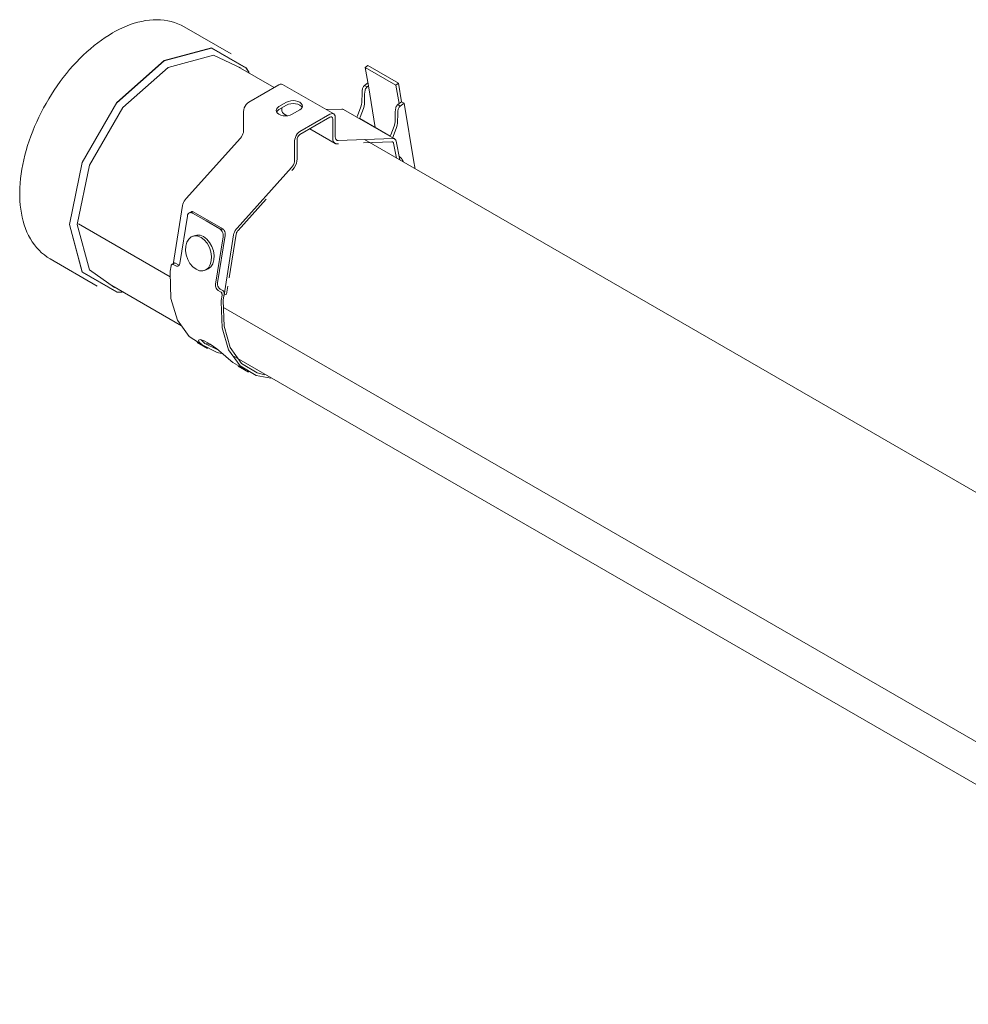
# Model space of a CAD drawing. Header units: millimetres. Extents: x 6125 to 10967, y 1457 to 6729.
# Tile 4 of 8: x 7513 to 7775, y 5316 to 5588. Entities that reach past the tile are written whole.
import ezdxf

# ---------------------------------------------------------------- set-up
doc = ezdxf.new("R2010")
doc.units = ezdxf.units.MM
doc.layers.add('E-LITE-EQPM', color=7, linetype='Continuous', lineweight=20)

# ---------------------------------------------------------------- blocks, each defined once
blk = doc.blocks.new('75750 - 75750 SCUBA Chrome wall lamp 20W-499335-00 Isometrico PDF')
at = {"layer": 'E-LITE-EQPM', "color": 251, "lineweight": 9, "true_color": 0x636466}
for p, q in [((2219.69, 5578.68), (2206.68, 5586.19)), ((2201.14, 5576.78), (2188.05, 5565.17)), ((2231.59, 5569.38), (2221.6, 5575.15)), ((2256.78, 5574.95), (2257.48, 5575.5)), ((2257.64, 5569.82), (2256.78, 5574.95)), ((2256.78, 5574.95), (2265.27, 5570.05)), ((2265.96, 5570.6), (2257.48, 5575.5)), ((2224.57, 5565.33), (2232.87, 5570.12)), ((2248.06, 5562.06), (2233.92, 5570.23)), ((2256.59, 5569.96), (2257.5, 5570.67)), ((2256.59, 5569.96), (2257.29, 5569.55)), ((2257.29, 5569.55), (2257.64, 5569.82)), ((2257.64, 5569.82), (2259.57, 5558.33)), ((2265.96, 5570.6), (2265.27, 5570.05)), ((2265.27, 5570.05), (2266.13, 5564.92)), ((2266.82, 5565.46), (2265.96, 5570.6)), ((2255.83, 5565.27), (2255.9, 5567.97)), ((2256.54, 5564.86), (2256.61, 5567.57)), ((2232.87, 5564.08), (2234.99, 5565.3)), ((2234.99, 5564.49), (2232.87, 5563.26)), ((2233.65, 5563.46), (2233.65, 5563.71)), ((2245.97, 5563.27), (2250.32, 5563.43)), ((2254.64, 5561.55), (2255.56, 5563.99)), ((2255.35, 5561.14), (2256.27, 5563.58)), ((2266.13, 5564.92), (2265.78, 5564.65)), ((2265.78, 5564.65), (2266.49, 5564.24)), ((2266.13, 5564.92), (2266.82, 5565.46)), ((2267.53, 5565.06), (2266.49, 5564.24)), ((2266.82, 5565.46), (2267.53, 5565.06)), ((2270.25, 5548.81), (2267.53, 5565.06)), ((2223.09, 5557.37), (2223.09, 5562.76)), ((2234.27, 5562.07), (2235.18, 5561.55)), ((2238.67, 5563.18), (2236.54, 5561.96)), ((2247.01, 5561.96), (2238.71, 5557.17)), ((2238.71, 5556.35), (2247.01, 5561.14)), ((2247.79, 5560.69), (2247.79, 5555.3)), ((2248.49, 5555.71), (2248.49, 5561.1)), ((2264.91, 5555.16), (2250.76, 5563.32)), ((2254.49, 5561.13), (2254.64, 5561.55)), ((2263.72, 5555.93), (2255.24, 5560.83)), ((2265.09, 5562.67), (2265.03, 5559.96)), ((2265.8, 5562.26), (2265.73, 5559.55)), ((2241.45, 5557.93), (2248.42, 5553.91)), ((2264.76, 5558.68), (2263.84, 5556.24)), ((2265.46, 5558.27), (2264.54, 5555.84)), ((2207.22, 5538.61), (2222.25, 5555.38)), ((2264.44, 5555.27), (2249.33, 5554.68)), ((2264.54, 5555.84), (2264.41, 5555.46)), ((2237.23, 5554.6), (2237.23, 5549.2)), ((2237.93, 5549.61), (2237.93, 5555)), ((2249.03, 5553.77), (2249.35, 5553.78)), ((2256.25, 5554.05), (2264.17, 5554.36)), ((2556.86, 5381.59), (2256.57, 5554.96)), ((2264.62, 5553.95), (2265.43, 5549.85)), ((2266.33, 5549.33), (2265.32, 5554.51)), ((2266.2, 5550.35), (2266.31, 5550.28)), ((2266.28, 5550.17), (2266.21, 5550.21)), ((2266.31, 5550.28), (2266.39, 5550.15)), ((2236.4, 5547.22), (2221.36, 5530.44)), ((2270.5, 5547.35), (2270.25, 5548.81)), ((2270.51, 5546.95), (2270.5, 5547.35)), ((2236.5, 5546.44), (2236.7, 5546.65)), ((2203.61, 5520.4), (2206.22, 5536.72)), ((2221.62, 5529.83), (2229.35, 5538.45)), ((2207.54, 5533.78), (2205.44, 5520.65)), ((2208.63, 5534.98), (2208.06, 5534.64)), ((2208.96, 5534.6), (2212.73, 5532.43)), ((2209.01, 5535.08), (2217.56, 5530.15)), ((2177.45, 5531.65), (2202.81, 5517.01)), ((2202.81, 5517.01), (2177.45, 5531.65)), ((2212.73, 5532.43), (2216.5, 5530.25)), ((2209.71, 5528.43), (2209.02, 5528.19)), ((2215.34, 5514.94), (2217.44, 5528.07)), ((2218.02, 5528.4), (2215.92, 5515.27)), ((2220.36, 5528.56), (2217.7, 5511.91)), ((2219.12, 5516.72), (2221.05, 5528.79)), ((2169.58, 5521.93), (2182.59, 5514.42)), ((2202.79, 5518.55), (2203.03, 5520.04)), ((2203.83, 5520.75), (2203.26, 5520.42)), ((2204.33, 5520.01), (2203.65, 5520.4)), ((2204.23, 5520.73), (2204.91, 5520.34)), ((2212.27, 5518.73), (2212.96, 5518.97)), ((2186.6, 5514.53), (2205.94, 5503.37)), ((2218.39, 5512.14), (2218.75, 5514.38)), ((2216.76, 5512.83), (2216.08, 5513.23)), ((2216.66, 5513.56), (2217.34, 5513.17)), ((2217.17, 5511.87), (2216.93, 5510.38)), ((2216.98, 5512.32), (2217.17, 5512.21)), ((2217.49, 5510.61), (2217.75, 5512.21)), ((2217.7, 5511.91), (2218.39, 5512.14)), ((2218.36, 5512.16), (2218.39, 5512.14)), ((2217.54, 5508.51), (2528.08, 5329.22)), ((2528.08, 5329.22), (2217.54, 5508.51)), ((2210.3, 5498.77), (2213.12, 5497.14)), ((2212.42, 5498.55), (2215.79, 5496.82)), ((2212.85, 5498.49), (2213.78, 5498.21)), ((2220.08, 5495.2), (2531.21, 5315.57)), ((2220.16, 5493.22), (2223.39, 5491.39)), ((2221.61, 5492.24), (2224.44, 5490.61))]:
    blk.add_line(p, q, dxfattribs=at)
for points in [[(2206.68, 5586.19, 0), (2205.82, 5586.65, 0), (2204.93, 5587.05, 0), (2204.01, 5587.39, 0), (2203.06, 5587.66, 0), (2202.1, 5587.88, 0), (2201.11, 5588.03, 0), (2200.11, 5588.12, 0), (2199.09, 5588.15, 0), (2198.06, 5588.13, 0), (2197.03, 5588.04, 0), (2195.98, 5587.9, 0), (2194.93, 5587.7, 0), (2193.87, 5587.45, 0), (2192.81, 5587.15, 0), (2191.75, 5586.79, 0), (2190.69, 5586.38, 0), (2189.63, 5585.92, 0), (2188.57, 5585.41, 0), (2187.51, 5584.86, 0), (2186.84, 5584.48, 0)], [(2169.58, 5521.93, 0), (2168.76, 5522.45, 0), (2167.96, 5523.02, 0), (2167.21, 5523.65, 0), (2166.5, 5524.33, 0), (2165.83, 5525.06, 0), (2165.2, 5525.84, 0), (2164.62, 5526.66, 0), (2164.09, 5527.52, 0), (2163.6, 5528.43, 0), (2163.15, 5529.37, 0), (2162.75, 5530.34, 0), (2162.4, 5531.35, 0), (2162.09, 5532.39, 0), (2161.82, 5533.46, 0), (2161.6, 5534.56, 0), (2161.42, 5535.69, 0), (2161.29, 5536.84, 0), (2161.2, 5538.01, 0), (2161.15, 5539.2, 0), (2161.14, 5540.42, 0), (2161.18, 5541.65, 0), (2161.26, 5542.9, 0), (2161.38, 5544.16, 0), (2161.54, 5545.44, 0), (2161.74, 5546.73, 0), (2161.98, 5548.03, 0), (2162.26, 5549.34, 0), (2162.57, 5550.65, 0), (2162.93, 5551.97, 0), (2163.33, 5553.29, 0), (2163.76, 5554.61, 0), (2164.22, 5555.93, 0), (2164.73, 5557.25, 0), (2165.26, 5558.56, 0), (2165.84, 5559.87, 0), (2166.44, 5561.16, 0), (2167.08, 5562.45, 0), (2167.74, 5563.72, 0), (2168.44, 5564.98, 0), (2169.17, 5566.22, 0), (2169.92, 5567.45, 0), (2170.7, 5568.66, 0), (2171.51, 5569.84, 0), (2172.34, 5571, 0), (2173.2, 5572.14, 0), (2174.08, 5573.25, 0), (2174.97, 5574.33, 0), (2175.89, 5575.38, 0), (2176.83, 5576.4, 0), (2177.78, 5577.38, 0), (2178.75, 5578.33, 0), (2179.74, 5579.25, 0), (2180.74, 5580.13, 0), (2181.75, 5580.97, 0), (2182.77, 5581.77, 0), (2183.8, 5582.52, 0), (2184.84, 5583.24, 0), (2185.89, 5583.91, 0), (2186.84, 5584.48, 0)], [(2201.14, 5576.85, 0), (2214.25, 5580.36, 0), (2223.86, 5574.82, 0), (2224.64, 5573.56, 0)], [(2224.55, 5573.59, 0), (2223.8, 5574.75, 0), (2214.22, 5580.29, 0), (2201.14, 5576.78, 0)], [(2222.43, 5574.77, 0), (2214.75, 5578.31, 0), (2202.19, 5574.94, 0)], [(2189.48, 5512.69, 0), (2188.02, 5512.75, 0), (2178.42, 5518.29, 0), (2174.9, 5531.41, 0), (2178.42, 5548.58, 0), (2188.02, 5565.21, 0), (2201.14, 5576.85, 0)], [(2202.19, 5574.94, 0), (2189.64, 5563.81, 0), (2180.44, 5547.89, 0), (2177.08, 5531.44, 0), (2180.44, 5518.88, 0), (2187.34, 5514.01, 0)], [(2232.87, 5570.12, 0), (2233.25, 5570.29, 0), (2233.61, 5570.32, 0), (2233.92, 5570.23, 0)], [(2255.9, 5567.97, 0), (2255.94, 5568.5, 0), (2256.03, 5569.06, 0)], [(2256.03, 5569.06, 0), (2256.09, 5569.26, 0), (2256.18, 5569.46, 0), (2256.3, 5569.65, 0), (2256.44, 5569.82, 0), (2256.59, 5569.96, 0)], [(2256.74, 5568.65, 0), (2256.8, 5568.85, 0), (2256.89, 5569.05, 0), (2257.01, 5569.24, 0), (2257.14, 5569.41, 0), (2257.29, 5569.55, 0)], [(2256.61, 5567.57, 0), (2256.65, 5568.1, 0), (2256.74, 5568.65, 0)], [(2223.09, 5562.76, 0), (2223.14, 5563.23, 0), (2223.28, 5563.73, 0), (2223.52, 5564.22, 0), (2223.83, 5564.67, 0), (2224.19, 5565.05, 0), (2224.57, 5565.33, 0)], [(2236.54, 5561.96, 0), (2236.01, 5561.72, 0), (2235.38, 5561.57, 0), (2234.71, 5561.52, 0), (2234.03, 5561.57, 0), (2233.41, 5561.72, 0), (2232.87, 5561.96, 0), (2232.45, 5562.27, 0), (2232.19, 5562.63, 0), (2232.11, 5563.02, 0), (2232.19, 5563.41, 0), (2232.45, 5563.77, 0), (2232.87, 5564.08, 0)], [(2234.27, 5562.07, 0), (2234.12, 5562.18, 0), (2233.86, 5562.5, 0), (2233.7, 5562.94, 0), (2233.65, 5563.46, 0)], [(2234.99, 5565.3, 0), (2235.53, 5565.54, 0), (2236.15, 5565.69, 0), (2236.83, 5565.74, 0), (2237.5, 5565.69, 0), (2238.13, 5565.54, 0), (2238.67, 5565.3, 0), (2239.08, 5564.99, 0), (2239.34, 5564.63, 0), (2239.43, 5564.24, 0), (2239.34, 5563.85, 0), (2239.08, 5563.49, 0), (2238.67, 5563.18, 0)], [(2239.32, 5563.86, 0), (2239.08, 5564.18, 0), (2238.67, 5564.49, 0), (2238.13, 5564.73, 0), (2237.5, 5564.88, 0), (2236.83, 5564.93, 0), (2236.15, 5564.88, 0), (2235.53, 5564.73, 0), (2234.99, 5564.49, 0)], [(2250.36, 5563.42, 0), (2250.61, 5563.39, 0), (2250.87, 5563.25, 0)], [(2255.56, 5563.99, 0), (2255.76, 5564.64, 0), (2255.83, 5565.27, 0)], [(2256.27, 5563.58, 0), (2256.46, 5564.23, 0), (2256.54, 5564.86, 0)], [(2265.23, 5563.75, 0), (2265.13, 5563.2, 0), (2265.09, 5562.67, 0)], [(2265.78, 5564.65, 0), (2265.63, 5564.51, 0), (2265.49, 5564.34, 0), (2265.38, 5564.15, 0), (2265.28, 5563.95, 0), (2265.23, 5563.75, 0)], [(2266.49, 5564.24, 0), (2266.34, 5564.1, 0), (2266.2, 5563.93, 0), (2266.08, 5563.74, 0), (2265.99, 5563.54, 0), (2265.93, 5563.34, 0)], [(2232.87, 5563.26, 0), (2232.45, 5562.95, 0), (2232.21, 5562.63, 0)], [(2248.49, 5561.1, 0), (2248.44, 5561.51, 0), (2248.3, 5561.84, 0), (2248.06, 5562.06, 0), (2247.75, 5562.16, 0), (2247.39, 5562.12, 0), (2247.01, 5561.96, 0)], [(2247.01, 5561.14, 0), (2247.21, 5561.23, 0), (2247.4, 5561.24, 0), (2247.56, 5561.19, 0), (2247.68, 5561.08, 0), (2247.76, 5560.91, 0), (2247.79, 5560.69, 0)], [(2255.24, 5560.83, 0), (2255.29, 5560.99, 0), (2255.35, 5561.14, 0)], [(2265.93, 5563.34, 0), (2265.84, 5562.79, 0), (2265.8, 5562.26, 0)], [(2265.03, 5559.96, 0), (2264.95, 5559.33, 0), (2264.76, 5558.68, 0)], [(2265.73, 5559.55, 0), (2265.66, 5558.93, 0), (2265.46, 5558.27, 0)], [(2222.25, 5555.38, 0), (2222.53, 5555.74, 0), (2222.76, 5556.14, 0), (2222.94, 5556.55, 0), (2223.05, 5556.97, 0), (2223.09, 5557.37, 0)], [(2238.71, 5557.17, 0), (2238.33, 5556.89, 0), (2237.97, 5556.51, 0), (2237.66, 5556.06, 0), (2237.43, 5555.57, 0), (2237.28, 5555.07, 0), (2237.23, 5554.6, 0)], [(2237.93, 5555, 0), (2237.96, 5555.25, 0), (2238.04, 5555.51, 0), (2238.16, 5555.77, 0), (2238.32, 5556, 0), (2238.51, 5556.2, 0), (2238.71, 5556.35, 0)], [(2247.79, 5555.3, 0), (2247.84, 5554.77, 0), (2248, 5554.34, 0), (2248.27, 5554.02, 0), (2248.61, 5553.82, 0), (2249.03, 5553.77, 0)], [(2249.33, 5554.68, 0), (2249.05, 5554.72, 0), (2248.82, 5554.85, 0), (2248.64, 5555.06, 0), (2248.53, 5555.35, 0), (2248.49, 5555.71, 0)], [(2263.84, 5556.24, 0), (2263.78, 5556.09, 0), (2263.72, 5555.93, 0)], [(2265.32, 5554.51, 0), (2265.2, 5554.84, 0), (2265.01, 5555.08, 0), (2264.75, 5555.23, 0), (2264.47, 5555.26, 0)], [(2264.16, 5554.34, 0), (2264.32, 5554.33, 0), (2264.46, 5554.25, 0), (2264.56, 5554.13, 0), (2264.62, 5553.95, 0)], [(2267.26, 5548.8, 0), (2267.25, 5548.85, 0), (2267.24, 5548.9, 0), (2267.23, 5548.95, 0), (2267.21, 5548.99, 0), (2267.19, 5549.04, 0), (2267.18, 5549.09, 0), (2267.16, 5549.13, 0), (2267.14, 5549.18, 0), (2267.12, 5549.22, 0), (2267.1, 5549.26, 0), (2267.08, 5549.31, 0), (2267.06, 5549.35, 0), (2267.03, 5549.39, 0), (2267.01, 5549.44, 0), (2266.98, 5549.48, 0), (2266.96, 5549.52, 0), (2266.93, 5549.56, 0), (2266.9, 5549.6, 0), (2266.87, 5549.64, 0), (2266.84, 5549.68, 0), (2266.81, 5549.71, 0), (2266.78, 5549.75, 0), (2266.75, 5549.79, 0), (2266.71, 5549.82, 0), (2266.68, 5549.86, 0), (2266.65, 5549.89, 0), (2266.61, 5549.93, 0), (2266.57, 5549.96, 0), (2266.54, 5549.99, 0), (2266.5, 5550.02, 0), (2266.46, 5550.05, 0), (2266.42, 5550.08, 0), (2266.38, 5550.11, 0), (2266.34, 5550.14, 0), (2266.29, 5550.17, 0), (2266.28, 5550.17, 0)], [(2178.47, 5548.58, 0), (2174.96, 5531.44, 0), (2178.47, 5518.35, 0), (2188.05, 5512.82, 0), (2189.43, 5512.76, 0)], [(2237.23, 5549.2, 0), (2237.19, 5548.81, 0), (2237.08, 5548.39, 0), (2236.91, 5547.97, 0), (2236.67, 5547.57, 0), (2236.4, 5547.22, 0)], [(2236.7, 5546.65, 0), (2237.11, 5547.18, 0), (2237.46, 5547.77, 0), (2237.72, 5548.4, 0), (2237.88, 5549.02, 0), (2237.93, 5549.61, 0)], [(2206.22, 5536.72, 0), (2206.31, 5537.13, 0), (2206.47, 5537.53, 0), (2206.68, 5537.93, 0), (2206.93, 5538.29, 0), (2207.22, 5538.61, 0)], [(2208.96, 5534.6, 0), (2208.69, 5534.72, 0), (2208.42, 5534.75, 0), (2208.17, 5534.7, 0), (2207.95, 5534.57, 0), (2207.76, 5534.37, 0), (2207.62, 5534.1, 0), (2207.54, 5533.78, 0)], [(2208.34, 5534.7, 0), (2208.53, 5534.91, 0), (2208.76, 5535.04, 0), (2209.01, 5535.08, 0)], [(2209.01, 5535.08, 0), (2208.92, 5534.98, 0), (2208.87, 5534.88, 0), (2208.84, 5534.8, 0), (2208.85, 5534.72, 0), (2208.89, 5534.66, 0), (2208.96, 5534.6, 0)], [(2211.35, 5527.86, 0), (2210.41, 5528.24, 0), (2209.48, 5528.29, 0), (2208.64, 5528.02, 0), (2207.93, 5527.43, 0), (2207.41, 5526.57, 0), (2207.11, 5525.5, 0), (2207.05, 5524.29, 0), (2207.23, 5523.02, 0), (2207.65, 5521.78, 0), (2208.27, 5520.66, 0), (2209.05, 5519.73, 0), (2209.94, 5519.05, 0)], [(2209.48, 5528.33, 0), (2210.18, 5528.53, 0), (2211.1, 5528.48, 0), (2212.04, 5528.1, 0)], [(2212.04, 5528.1, 0), (2212.93, 5527.42, 0), (2213.71, 5526.49, 0), (2214.33, 5525.37, 0), (2214.75, 5524.13, 0), (2214.93, 5522.86, 0), (2214.87, 5521.65, 0), (2214.57, 5520.58, 0), (2214.05, 5519.72, 0), (2213.34, 5519.14, 0), (2212.65, 5518.88, 0)], [(2216.5, 5530.25, 0), (2216.6, 5530.21, 0), (2216.73, 5530.17, 0), (2216.9, 5530.15, 0), (2217.09, 5530.14, 0), (2217.31, 5530.14, 0), (2217.56, 5530.15, 0)], [(2217.44, 5528.07, 0), (2217.46, 5528.42, 0), (2217.43, 5528.79, 0), (2217.33, 5529.15, 0), (2217.18, 5529.5, 0), (2216.99, 5529.81, 0), (2216.76, 5530.06, 0), (2216.5, 5530.25, 0)], [(2217.56, 5530.15, 0), (2217.75, 5529.84, 0), (2217.91, 5529.49, 0), (2218, 5529.12, 0), (2218.04, 5528.75, 0), (2218.02, 5528.4, 0)], [(2221.36, 5530.44, 0), (2221.08, 5530.13, 0), (2220.82, 5529.76, 0), (2220.61, 5529.37, 0), (2220.45, 5528.96, 0), (2220.36, 5528.56, 0)], [(2221.05, 5528.79, 0), (2221.11, 5529.02, 0), (2221.19, 5529.24, 0), (2221.31, 5529.46, 0), (2221.46, 5529.66, 0), (2221.62, 5529.83, 0)], [(2209.94, 5519.05, 0), (2210.88, 5518.67, 0), (2211.8, 5518.62, 0), (2212.65, 5518.9, 0), (2213.35, 5519.49, 0), (2213.88, 5520.35, 0), (2214.18, 5521.42, 0), (2214.24, 5522.63, 0), (2214.06, 5523.89, 0), (2213.64, 5525.13, 0), (2213.02, 5526.25, 0), (2212.24, 5527.19, 0), (2211.35, 5527.86, 0)], [(2203.65, 5520.4, 0), (2203.54, 5520.45, 0), (2203.42, 5520.46, 0), (2203.31, 5520.44, 0), (2203.21, 5520.39, 0), (2203.13, 5520.3, 0), (2203.07, 5520.18, 0), (2203.03, 5520.04, 0)], [(2203.61, 5520.37, 0), (2203.64, 5520.51, 0), (2203.7, 5520.63, 0), (2203.79, 5520.72, 0), (2203.89, 5520.78, 0), (2204, 5520.8, 0), (2204.11, 5520.78, 0), (2204.23, 5520.73, 0)], [(2205.44, 5520.65, 0), (2205.38, 5520.4, 0), (2205.27, 5520.19, 0), (2205.13, 5520.04, 0), (2204.95, 5519.93, 0), (2204.75, 5519.89, 0), (2204.54, 5519.92, 0), (2204.33, 5520.01, 0)], [(2204.91, 5520.34, 0), (2205.12, 5520.25, 0), (2205.27, 5520.23, 0)], [(2202.77, 5518.21, 0), (2202.78, 5518.38, 0), (2202.79, 5518.55, 0)], [(2211.65, 5498.1, 0), (2208.01, 5500.47, 0), (2204.79, 5504.96, 0), (2203.01, 5511, 0), (2202.77, 5518.21, 0)], [(2216.08, 5513.23, 0), (2215.88, 5513.37, 0), (2215.7, 5513.57, 0), (2215.55, 5513.82, 0), (2215.43, 5514.09, 0), (2215.35, 5514.37, 0), (2215.33, 5514.66, 0), (2215.34, 5514.94, 0)], [(2215.92, 5515.27, 0), (2215.9, 5515, 0), (2215.93, 5514.71, 0), (2216.01, 5514.42, 0), (2216.12, 5514.15, 0), (2216.28, 5513.91, 0), (2216.46, 5513.71, 0), (2216.66, 5513.56, 0)], [(2217.17, 5511.87, 0), (2217.18, 5512.03, 0), (2217.17, 5512.19, 0), (2217.12, 5512.35, 0), (2217.06, 5512.5, 0), (2216.97, 5512.64, 0), (2216.87, 5512.75, 0), (2216.76, 5512.83, 0)], [(2217.34, 5513.17, 0), (2217.45, 5513.08, 0), (2217.55, 5512.97, 0), (2217.64, 5512.84, 0), (2217.7, 5512.69, 0), (2217.74, 5512.52, 0), (2217.76, 5512.36, 0), (2217.75, 5512.21, 0)], [(2216.93, 5510.38, 0), (2216.92, 5510.21, 0), (2216.91, 5510.05, 0)], [(2216.91, 5510.05, 0), (2217.15, 5502.83, 0), (2218.94, 5496.8, 0), (2222.15, 5492.3, 0), (2226.61, 5489.62, 0), (2230.61, 5488.9, 0)], [(2217.48, 5510.37, 0), (2217.49, 5510.49, 0), (2217.49, 5510.61, 0)], [(2228.86, 5489.84, 0), (2226.9, 5490.36, 0), (2222.56, 5493, 0), (2219.43, 5497.41, 0), (2217.7, 5503.32, 0), (2217.48, 5510.37, 0)], [(2211.67, 5498.12, 0), (2210.85, 5498.9, 0), (2210.62, 5499.47, 0), (2211.07, 5499.65, 0), (2212.21, 5499.29, 0), (2213.85, 5498.34, 0), (2215.69, 5496.99, 0), (2217.43, 5495.53, 0), (2218.94, 5494.23, 0), (2220.16, 5493.22, 0)], [(2211.38, 5499.56, 0), (2211.57, 5499.3, 0), (2212.42, 5498.55, 0)], [(2216.99, 5495.7, 0), (2215.76, 5496, 0), (2211.67, 5498.12, 0)]]:
    blk.add_polyline3d(points, dxfattribs=at)

msp = doc.modelspace()

# ---------------------------------------------------------------- block references
at = {"layer": 'E-LITE-EQPM', "color": 8, "lineweight": 9, "true_color": 0x808080}
msp.add_blockref('75750 - 75750 SCUBA Chrome wall lamp 20W-499335-00 Isometrico PDF', (5351.61, 0), dxfattribs=at)

doc.saveas('drawing.dxf')
